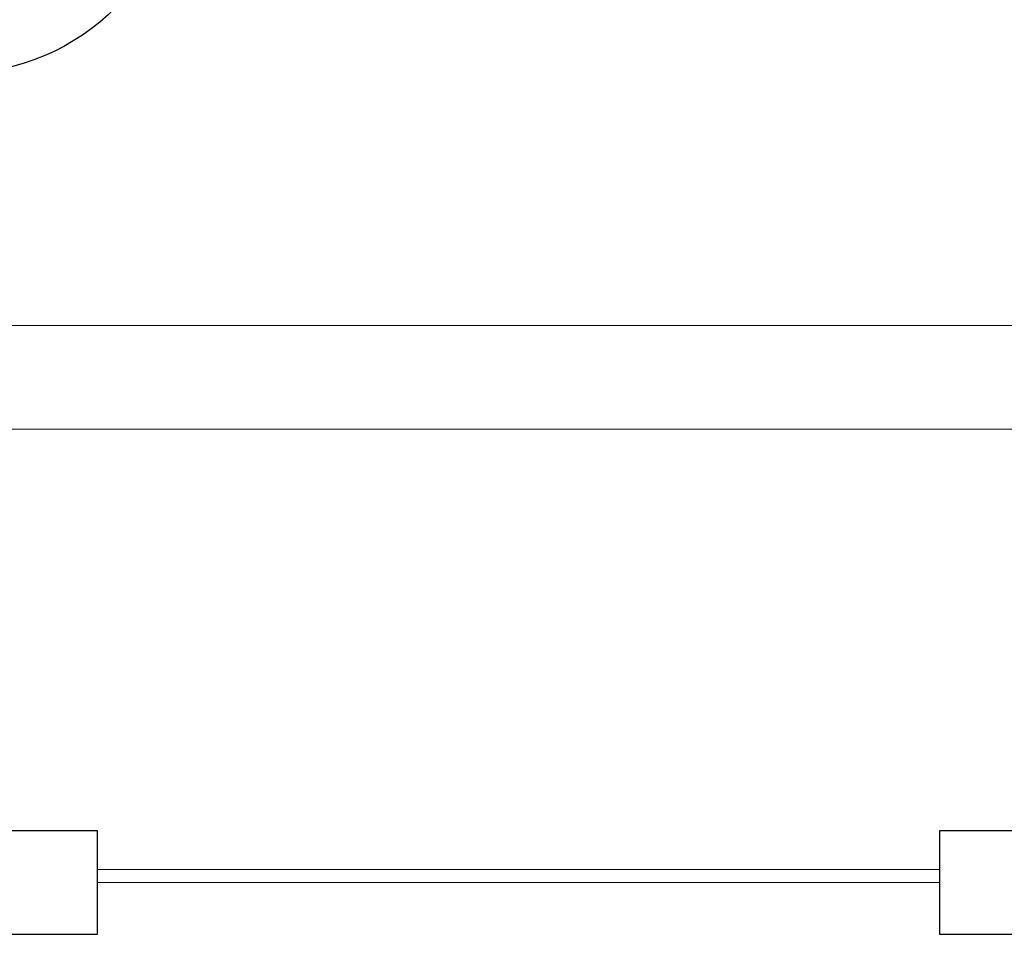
# Model space of a CAD drawing. Header units: millimetres. Extents: x -6513 to 30474, y -6915 to 65597.
# Tile 72 of 256: x -490 to -262, y 11008 to 11220. Entities that reach past the tile are written whole.
import ezdxf

# ---------------------------------------------------------------- set-up
doc = ezdxf.new("R2010")
doc.units = ezdxf.units.MM
doc.layers.add('A_cienka', color=8, linetype='Continuous', lineweight=5)
doc.layers.add('A_linia przekroj', color=8, linetype='Continuous', lineweight=25)
doc.layers.add('DB_WM_odnośniki opis', color=8, linetype='Continuous')

msp = doc.modelspace()

# ---------------------------------------------------------------- linework, layer by layer
at = {"layer": 'A_cienka'}
for p, q in [((-2776.446, 11149.092), (2360.554, 11149.092)), ((-2776.446, 11149.092), (4647.554, 11149.092)), ((-496.446, 11125.092), (43.554, 11125.092)), ((-277.446, 11023.092), (-472.446, 11023.092)), ((-277.446, 11020.092), (-472.446, 11020.092))]:
    msp.add_line(p, q, dxfattribs=at)
at = {"layer": 'A_linia przekroj'}
for points in [[(-496.446, 11008.092), (-472.446, 11008.092), (-472.446, 11032.092), (-496.446, 11032.092)], [(-175.446, 11032.092), (-277.446, 11032.092), (-277.446, 11008.092), (-175.446, 11008.092)]]:
    msp.add_lwpolyline(points, close=True, dxfattribs=at)
at = {"layer": 'DB_WM_odnośniki opis'}
msp.add_circle((-505.229, 11259.858), 52.401, dxfattribs=at)

doc.saveas('drawing.dxf')
